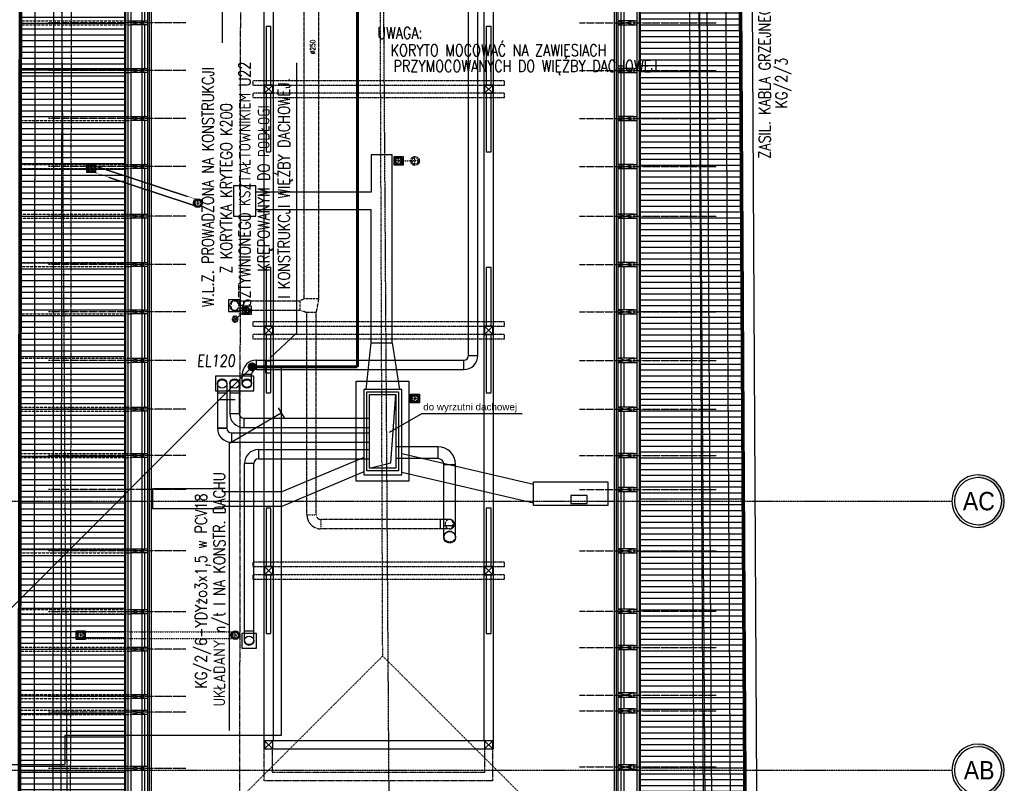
# Model space of a CAD drawing. Header units: inches. Extents: x -145354 to -97635, y 38777 to 78670.
# Tile 180 of 231: x -139577 to -137895, y 67048 to 68353. Entities that reach past the tile are written whole.
import ezdxf
from ezdxf.enums import TextEntityAlignment as Align

# ---------------------------------------------------------------- set-up
doc = ezdxf.new("R2010")
doc.units = ezdxf.units.IN
doc.header["$MEASUREMENT"] = 0
for name, pattern in [('00-inst$0$DASHDOT', [1, 0.5, -0.25, 0, -0.25]), ('CENTER', [2, 1.25, -0.25, 0.25, -0.25]), ('CONTINUA', [0]), ('DASHDOT', [1, 0.5, -0.25, 0, -0.25]), ('DASHED', [0.75, 0.5, -0.25]), ('DASHED2', [0.375, 0.25, -0.125]), ('HIDDEN', [0.375, 0.25, -0.125])]:
    doc.linetypes.add(name, pattern=pattern)
doc.layers.get('0').update_dxf_attribs({"color": 101})
for name, color, linetype in [('CIENKA', 8, 'CONTINUA'), ('E35', 6, 'Continuous'), ('E50', 3, 'Continuous'), ('E50_kor', 3, 'Continuous'), ('E90_kor', 6, 'Continuous'), ('Ins-kan', 54, 'Continuous'), ('Ins-went', 141, 'Continuous'), ('Ins-went-opis', 141, 'Continuous'), ('Os-osie glowne', 8, 'CENTER'), ('Os-osie-opis', 8, 'Continuous'), ('piony_K_nr', 240, 'Continuous'), ('Pos-drewno', 22, 'Continuous'), ('Ramki', 5, 'Continuous'), ('Sc-cegla pelna', 32, 'Continuous'), ('Sc-drewno', 22, 'Continuous'), ('Sc-gk', 120, 'Continuous'), ('Sc-gk-hatch', 8, 'Continuous'), ('Sc-izolacja term-obrys', 132, 'Continuous'), ('Sc-silikat', 61, 'Continuous'), ('W-idok', 9, 'Continuous'), ('W-idok kominy', 243, 'Continuous'), ('W-idok nad', 5, 'DASHED2'), ('W-idok pod', 5, 'DASHED'), ('W-otwor-strop', 126, 'Continuous'), ('wiezba_istn', 135, 'Continuous')]:
    doc.layers.add(name, color=color, linetype=linetype)
doc.styles.add('dwg_opis duży', font='ARIAL.TTF', dxfattribs={"width": 0.9})
doc.styles.add('ROMANS', font='romans', dxfattribs={"width": 0.85})
doc.styles.add('tab-bud$0$ROMANS', font='romans', dxfattribs={"width": 0.7})
doc.styles.add('TYTUL2', font='ARIAL.TTF')
doc.linetypes.add('BATTING', pattern='A,0.0001,-0.1,[134,ltypeshp.shx,S=0.1,R=0,X=-0.1,Y=0],-0.2,[134,ltypeshp.shx,S=0.1,R=180,X=0.1,Y=0],-0.1', length=0.4001)

# ---------------------------------------------------------------- blocks, each defined once
blk = doc.blocks.new('KROK')
at = {"layer": 'Pos-drewno'}
blk.add_lwpolyline([(-28, -3.5), (0, -3.5), (0, 3.5), (-28, 3.5)], close=True, dxfattribs=at)
at = {"layer": 'wiezba_istn', "linetype": 'Continuous', "ltscale": 10}
for p, q in [((-28, 3.5), (0, -3.5)), ((0, 3.5), (-28, -3.5))]:
    blk.add_line(p, q, dxfattribs=at)
blk = doc.blocks.new('*U2420')
at = {"color": 0, "linetype": 'ByBlock', "lineweight": -2}
blk.add_circle((0, 0), 100, dxfattribs=at)
at = {"color": 4, "linetype": 'DASHED'}
blk.add_ellipse((0, 0), major_axis=(0, 100), ratio=0.75, start_param=0, end_param=3.141593, dxfattribs=at)
blk = doc.blocks.new('_gslkflhklgj')
at = {"linetype": '00-inst$0$DASHDOT', "ltscale": 5}
for p, q in [((7.5, 0), (-7.5, 0)), ((0, -7.5), (0, 7.5))]:
    blk.add_line(p, q, dxfattribs=at)
for radius in [7.5, 5.5]:
    blk.add_circle((0, 0), radius)
blk = doc.blocks.new('_opis_osi')
blk.add_hatch(color=256).paths.add_polyline_path([(32, -32), (28.8, -32, -1), (-28.8, -32), (-32, -32, 1)])
for radius in [32, 28.8]:
    blk.add_circle((0, -32), radius)
at = {"style": 'dwg_opis duży', "width": 0.9}
blk.add_attdef('AXNAMEV', text='', height=22.4, rotation=90, dxfattribs=at).set_placement((0, -32), align=Align.MIDDLE_CENTER)

msp = doc.modelspace()

# ---------------------------------------------------------------- hatches: boundary and pattern name
at = {"layer": 'W-idok', "ltscale": 4}
h = msp.add_hatch(dxfattribs=at)
h.set_pattern_fill('LINE', color=256, scale=80, style=0)
h.set_pattern_definition([(0, (8661.753, 984.719), (0, 10), [])])
h.paths.add_polyline_path([(-138357.09, 70218.64), (-138516.22, 70057.31), (-138516.22, 66832.43), (-138337.42, 66653.63)])
h = msp.add_hatch(dxfattribs=at)
h.set_pattern_fill('LINE', color=256, scale=80, style=0)
h.set_pattern_definition([(0, (-1472.508, 527.59), (0, 10), [])])
h.paths.add_polyline_path([(-139397.22, 68737.96), (-139573.76, 68737.96), (-139575.95, 66653.7), (-139397.22, 66832.43)])

# ---------------------------------------------------------------- linework, layer by layer
at = {"color": 4, "linetype": 'DASHED'}
msp.add_ellipse((-138842.21, 67468.78), major_axis=(-10, 0), ratio=1, start_param=3.1415927, end_param=6.2831853, dxfattribs=at)
at = {"layer": 'CIENKA'}
msp.add_line((-139386.72, 66835.86), (-139386.72, 68737.96), dxfattribs=at)
at = {"layer": 'E35'}
for p, q in [((-139230.48, 68313.79), (-139230.48, 68829.84)), ((-139103.47, 67818), (-139103.47, 68279.79)), ((-139149.53, 67775.1), (-139103.47, 67818)), ((-139180, 67760), (-139611.51, 67328.49)), ((-139147.22, 67770), (-139157.22, 67770)), ((-139157.22, 67770), (-139157.22, 67750)), ((-139157.22, 67750), (-139147.22, 67750)), ((-139135.09, 67690.04), (-139125.21, 67672.65)), ((-139218.56, 67629.57), (-139130.15, 67681.35)), ((-139218.56, 67138.64), (-139218.56, 67629.57))]:
    msp.add_line(p, q, dxfattribs=at)
at = {"layer": 'E50'}
for p, q in [((-139130, 67760), (-139130, 67130)), ((-139130, 67130), (-139500, 67130)), ((-139500, 67130), (-139500, 67080.64)), ((-139612.86, 67080.57), (-139500, 67080.64))]:
    msp.add_line(p, q, dxfattribs=at)
at = {"layer": 'E50', "const_width": 5}
for points in [[(-139000, 69443.78), (-139000, 67760)], [(-139180, 67760), (-139000, 67760)]]:
    msp.add_lwpolyline(points, dxfattribs=at)
at = {"layer": 'E50_kor', "const_width": 7.5}
msp.add_lwpolyline([(-139183.75, 67760, 1), (-139176.25, 67760, 1)], format="xyb", close=True, dxfattribs=at)
at = {"layer": 'Ins-kan', "linetype": 'DASHED2', "ltscale": 0.3}
for p, q in [((-138929.52, 68111.89), (-138901.62, 68111.89)), ((-138894.12, 68111.89), (-138909.12, 68111.89)), ((-138901.62, 68104.39), (-138901.62, 68119.39)), ((-139456.82, 68094.63), (-139274.53, 68034.63)), ((-139453.38, 68105.08), (-139271.09, 68045.08)), ((-139189.02, 67856.7), (-139208.71, 67841.71)), ((-139203.46, 67841.71), (-139213.96, 67841.71)), ((-139208.71, 67836.46), (-139208.71, 67846.96)), ((-139472.81, 67306.97), (-139208.71, 67306.97)), ((-139472.81, 67295.97), (-139208.71, 67295.97))]:
    msp.add_line(p, q, dxfattribs=at)
at = {"layer": 'Ins-kan'}
for p, q in [((-139183.77, 67856.7), (-139194.27, 67856.7)), ((-139189.02, 67851.45), (-139189.02, 67861.95))]:
    msp.add_line(p, q, dxfattribs=at)
at = {"layer": 'Ins-kan', "linetype": 'DASHED2', "ltscale": 0.3}
for radius in [7.5, 5.5]:
    msp.add_circle((-138901.62, 68111.89), radius, dxfattribs=at)
at = {"layer": 'Ins-kan', "extrusion": (0, 9.7811e-55, -1)}
for major_axis in [(3.71, 3.71), (2.72, 2.72)]:
    msp.add_ellipse((-139189.02, 67856.7), major_axis=major_axis, ratio=1, start_param=3.9269908, end_param=10.2101761, dxfattribs=at)
at = {"layer": 'Ins-kan', "linetype": 'DASHED2', "ltscale": 0.3, "extrusion": (0, 9.7811e-55, -1)}
for major_axis in [(3.71, 3.71), (2.72, 2.72)]:
    msp.add_ellipse((-139208.71, 67841.71), major_axis=major_axis, ratio=1, start_param=3.9269908, end_param=10.2101761, dxfattribs=at)
at = {"layer": 'Ins-went', "linetype": 'DASHED', "ltscale": 0.6}
for p, q in [((-139090.71, 67876.65, 2), (-139090.71, 68969.95, 2)), ((-139065.71, 67876.65, 2), (-139065.71, 68969.95, 2)), ((-139210.48, 67872.65, -2), (-139097.71, 67872.65, -2)), ((-139210.48, 67856.65, -2), (-139097.71, 67856.65, -2)), ((-139086.21, 67507.11, 2), (-139086.21, 67852.65, 2)), ((-139070.21, 67507.11, 2), (-139070.21, 67852.65, 2)), ((-138842.21, 67499.11), (-139062.21, 67499.11)), ((-138842.21, 67483.11), (-139062.21, 67483.11))]:
    msp.add_line(p, q, dxfattribs=at)
at = {"layer": 'Ins-went'}
for p, q in [((-138794.04, 67779.44, 2), (-138794.04, 68487.69, 2)), ((-138810.04, 67779.44, 2), (-138810.04, 68470.69, 2)), ((-139194.48, 67872.65, -2), (-139194.48, 67856.65, -2)), ((-138810.04, 67779.44, 2), (-138794.04, 67779.44, 2)), ((-139172.65, 67755.44, 2), (-139172.65, 67771.44, 2)), ((-139172.65, 67771.44, 2), (-138818.04, 67771.44, 2)), ((-139172.65, 67755.44, 2), (-138818.04, 67755.44, 2)), ((-138818.04, 67755.44, 2), (-138818.04, 67771.44, 2)), ((-139196.65, 67747.44, 2), (-139180.65, 67747.44, 2)), ((-139196.65, 67731.44, 2), (-139196.65, 67747.44, 2)), ((-139180.65, 67731.44, 2), (-139180.65, 67747.44, 2)), ((-139239.05, 67731.44), (-139239.05, 67655.02)), ((-139223.05, 67731.44), (-139223.05, 67655.02)), ((-139217.85, 67731.44), (-139217.85, 67680.12)), ((-139201.85, 67731.44), (-139201.85, 67680.12)), ((-139239.05, 67715.44), (-139223.05, 67715.44)), ((-139217.85, 67715.44), (-139201.85, 67715.44)), ((-138942.65, 67596.21, 2), (-138934.45, 67712.87, 4)), ((-139217.85, 67680.12, 2), (-139201.85, 67680.12, 2)), ((-139193.85, 67672.12, 2), (-138979.45, 67672.12, 2)), ((-139193.85, 67672.12, 2), (-139193.85, 67656.12, 2)), ((-139223.05, 67655.02, 2), (-139239.05, 67655.02, 2)), ((-139239.05, 67655.02, 2), (-139223.05, 67655.02, 2)), ((-139193.85, 67656.12, 2), (-138979.45, 67656.12, 2)), ((-139215.05, 67647.02, 2), (-138979.45, 67647.02, 2)), ((-139215.05, 67647.02, 2), (-139215.05, 67631.02, 2)), ((-139215.05, 67631.02, 2), (-138979.45, 67631.02, 2)), ((-138862.21, 67623.28), (-138934.45, 67623.28)), ((-138862.21, 67603.28), (-138862.21, 67623.28)), ((-139169.01, 67618.63, 2), (-139169.01, 67602.63, 2)), ((-139169.01, 67618.63, 2), (-138979.45, 67618.63, 2)), ((-139193.01, 67308.03, 2), (-139193.01, 67594.63, 2)), ((-139177.01, 67594.63, 2), (-139193.01, 67594.63, 2)), ((-139177.01, 67308.03, 2), (-139177.01, 67594.63, 2)), ((-139169.01, 67602.63, 2), (-138979.45, 67602.63, 2)), ((-138979.45, 67586.87, 4), (-138942.65, 67596.21, 2)), ((-138862.21, 67603.28), (-138934.45, 67603.28)), ((-138852.21, 67593.28), (-138832.21, 67593.28)), ((-138852.21, 67488.78), (-138852.21, 67593.28)), ((-138832.21, 67488.78), (-138832.21, 67593.28)), ((-138858.21, 67483.11), (-138858.21, 67499.11)), ((-138852.21, 67488.78), (-138832.21, 67488.78)), ((-138852.21, 67468.78), (-138852.21, 67488.78)), ((-138832.21, 67468.78), (-138832.21, 67488.78)), ((-139177.01, 67308.03, 2), (-139193.01, 67308.03, 2)), ((-139193.01, 67292.03, 2), (-139193.01, 67308.03, 2)), ((-139177.01, 67292.03, 2), (-139177.01, 67308.03, 2))]:
    msp.add_line(p, q, dxfattribs=at)
at = {"layer": 'Ins-went', "linetype": 'DASHED', "ltscale": 0.4}
for p, q in [((-139090.71, 67876.65, -2), (-139097.71, 67872.65, -2)), ((-139090.71, 67876.65, -2), (-139065.71, 67876.65, -2)), ((-139070.21, 67852.65, -2), (-139065.71, 67876.65, -2)), ((-139097.71, 67856.65, -2), (-139097.71, 67872.65, -2)), ((-139086.21, 67852.65, -2), (-139097.71, 67856.65, -2)), ((-139070.21, 67852.65, -2), (-139086.21, 67852.65, -2))]:
    msp.add_line(p, q, dxfattribs=at)
at = {"layer": 'Ins-went', "linetype": 'DASHED2', "ltscale": 0.3}
for p, q in [((-139086.21, 67507.11, 2), (-139070.21, 67507.11, 2)), ((-139062.21, 67499.11, 2), (-139062.21, 67483.11, 2))]:
    msp.add_line(p, q, dxfattribs=at)
at = {"layer": 'Ins-went', "elevation": 4}
msp.add_lwpolyline([(-138979.45, 67712.87), (-138934.45, 67712.87), (-138934.45, 67586.87), (-138979.45, 67586.87)], close=True, dxfattribs=at)
at = {"layer": 'Ins-went'}
for centre in [(-139231.05, 67731.44), (-139209.85, 67731.44), (-139188.65, 67731.44, 2), (-139185.01, 67292.03, 2)]:
    msp.add_circle(centre, 8, dxfattribs=at)
for centre, radius, start, end in [((-138818.04, 67779.44, 2), 8, 270, 0), ((-138818.04, 67779.44, 2), 24, 270, 0), ((-139172.65, 67747.44, 2), 24, 90, 180), ((-139172.65, 67747.44, 2), 8, 90, 180), ((-139193.85, 67680.12, 2), 24, 180, 270), ((-139193.85, 67680.12, 2), 8, 180, 270), ((-139215.05, 67655.02, 2), 24, 180, 270), ((-139215.05, 67655.02, 2), 8, 180, 270), ((-138862.21, 67593.28), 30, 0, 90), ((-139169.01, 67594.63, 2), 24, 90, 180), ((-139169.01, 67594.63, 2), 8, 90, 180), ((-138862.21, 67593.28), 10, 0, 90)]:
    msp.add_arc(centre, radius, start, end, dxfattribs=at)
at = {"layer": 'Ins-went', "linetype": 'DASHED', "ltscale": 0.4}
for radius in [24, 8]:
    msp.add_arc((-139062.21, 67507.11, 2), radius, 180, 270, dxfattribs=at)
at = {"layer": 'Ins-went', "linetype": 'DASHED2', "ltscale": 0.3}
for centre, major_axis, ratio, start_param, end_param in [((-139210.48, 67864.65, -2), (0, 8), 1, 0, 3.1415927), ((-139210.48, 67864.65, -2), (0, 8), 0.75, 0, 3.1415927), ((-139210.48, 67864.65, -2), (0, 8), 1, 3.1415927, 6.2831853), ((-138842.21, 67491.11), (0, -8), 1, 3.1415927, 6.2831853), ((-138842.21, 67491.11), (0, -8), 0.75, 0, 3.1415927), ((-138842.21, 67491.11), (0, -8), 1, 0, 3.1415927)]:
    msp.add_ellipse(centre, major_axis=major_axis, ratio=ratio, start_param=start_param, end_param=end_param, dxfattribs=at)
at = {"layer": 'Ins-went'}
for centre, start_param, end_param in [((-139231.05, 67731.44), 3.1415927, 6.2831853), ((-139209.85, 67731.44), 3.1415927, 6.2831853), ((-139188.65, 67731.44, 2), 3.1415927, 6.2831853), ((-139188.65, 67731.44, 2), 0, 3.1415927), ((-139185.01, 67292.03, 2), 0, 3.1415927)]:
    msp.add_ellipse(centre, major_axis=(-8, 0), ratio=0.75, start_param=start_param, end_param=end_param, dxfattribs=at)
at = {"layer": 'Ins-went-opis'}
for q in [(-138945.62, 67647.69), (-138718.54, 67680.07)]:
    msp.add_line((-138889.55, 67680.07), q, dxfattribs=at)
at = {"layer": 'Os-osie glowne'}
for p, q in [((-139491.87, 66437.11), (-139519.07, 70509.53)), ((-138941.85, 66437.11), (-138969.06, 70509.53)), ((-138401.84, 66437.11), (-138429.05, 70509.53))]:
    msp.add_line(p, q, dxfattribs=at)
for points in [[(-143172.63, 67530.53), (-137984.11, 67530.53)], [(-143172.63, 67070.53), (-137984.11, 67070.53)]]:
    msp.add_lwpolyline(points, dxfattribs=at)
at = {"layer": 'Pos-drewno'}
for points in [[(-139358.53, 68344.57), (-139386.53, 68344.57), (-139386.53, 68351.57), (-139358.53, 68351.57)], [(-138554.91, 68344.57), (-138526.91, 68344.57), (-138526.91, 68351.57), (-138554.91, 68351.57)], [(-139358.53, 68263.07), (-139386.53, 68263.07), (-139386.53, 68270.07), (-139358.53, 68270.07)], [(-138554.91, 68263.07), (-138526.91, 68263.07), (-138526.91, 68270.07), (-138554.91, 68270.07)], [(-139358.53, 68181.07), (-139386.53, 68181.07), (-139386.53, 68188.07), (-139358.53, 68188.07)], [(-138554.91, 68181.07), (-138526.91, 68181.07), (-138526.91, 68188.07), (-138554.91, 68188.07)], [(-139358.53, 68099.07), (-139386.53, 68099.07), (-139386.53, 68106.07), (-139358.53, 68106.07)], [(-138554.91, 68099.07), (-138526.91, 68099.07), (-138526.91, 68106.07), (-138554.91, 68106.07)], [(-139358.53, 68014.07), (-139386.53, 68014.07), (-139386.53, 68021.07), (-139358.53, 68021.07)], [(-138554.91, 68014.07), (-138526.91, 68014.07), (-138526.91, 68021.07), (-138554.91, 68021.07)], [(-139358.53, 67931.57), (-139386.53, 67931.57), (-139386.53, 67938.57), (-139358.53, 67938.57)], [(-138554.91, 67931.57), (-138526.91, 67931.57), (-138526.91, 67938.57), (-138554.91, 67938.57)], [(-139358.53, 67850.57), (-139386.53, 67850.57), (-139386.53, 67857.57), (-139358.53, 67857.57)], [(-138554.91, 67850.57), (-138526.91, 67850.57), (-138526.91, 67857.57), (-138554.91, 67857.57)], [(-139358.53, 67767.57), (-139386.53, 67767.57), (-139386.53, 67774.57), (-139358.53, 67774.57)], [(-138554.91, 67767.57), (-138526.91, 67767.57), (-138526.91, 67774.57), (-138554.91, 67774.57)]]:
    msp.add_lwpolyline(points, close=True, dxfattribs=at)
at = {"layer": 'Ramki', "color": 6}
msp.add_line((-139234.93, 67704.07, 2), (-139209.11, 67704.07, 2), dxfattribs=at)
at = {"layer": 'Sc-cegla pelna'}
msp.add_lwpolyline([(-138989.22, 67575.31), (-138924.22, 67575.31), (-138924.22, 67721.31), (-138989.22, 67721.31)], close=True, dxfattribs=at)
at = {"layer": 'Sc-drewno'}
for p, q in [((-138392.69, 66701.68), (-138411.82, 70170.53)), ((-138406.76, 66715.7), (-138425.74, 70156.53)), ((-139504.42, 69061.98), (-139506.88, 66716.86)), ((-139518.43, 69047.96), (-139520.9, 66702.87))]:
    msp.add_line(p, q, dxfattribs=at)
for points in [[(-139144.64, 68241.53), (-139158.64, 68241.53), (-139158.64, 68227.53), (-139144.64, 68227.53), (-139144.64, 68241.53)], [(-138768.64, 68241.53), (-138782.64, 68241.53), (-138782.64, 68227.53), (-138768.64, 68227.53), (-138768.64, 68241.53)], [(-139144.64, 67829.53), (-139158.64, 67829.53), (-139158.64, 67815.53), (-139144.64, 67815.53), (-139144.64, 67829.53)], [(-138768.64, 67829.53), (-138782.64, 67829.53), (-138782.64, 67815.53), (-138768.64, 67815.53), (-138768.64, 67829.53)], [(-139144.64, 67418.53), (-139158.64, 67418.53), (-139158.64, 67404.53), (-139144.64, 67404.53), (-139144.64, 67418.53)], [(-138768.64, 67418.53), (-138782.64, 67418.53), (-138782.64, 67404.53), (-138768.64, 67404.53), (-138768.64, 67418.53)], [(-139144.64, 67121.03), (-139158.64, 67121.03), (-139158.64, 67107.03), (-139144.64, 67107.03), (-139144.64, 67121.03)], [(-138768.64, 67121.03), (-138782.64, 67121.03), (-138782.64, 67107.03), (-138768.64, 67107.03), (-138768.64, 67121.03)]]:
    msp.add_lwpolyline(points, dxfattribs=at)
at = {"layer": 'Sc-gk'}
for p, q in [((-138560.91, 70019.66), (-138560.91, 66870.06)), ((-138557.91, 70022.66), (-138557.91, 66867.06)), ((-139355.53, 68737.96), (-139355.53, 66867.06)), ((-139352.53, 68737.96), (-139352.53, 66870.06))]:
    msp.add_line(p, q, dxfattribs=at)
at = {"layer": 'Sc-gk-hatch', "linetype": 'BATTING', "ltscale": 0.25}
for p, q in [((-138549.91, 69492.1), (-138549.91, 67938.57)), ((-139363.53, 68424.57), (-139363.53, 68351.57)), ((-139363.53, 68344.57), (-139363.53, 68270.07)), ((-139363.53, 68263.07), (-139363.53, 68188.07)), ((-139363.53, 68181.07), (-139363.53, 68106.07)), ((-139363.53, 68099.07), (-139363.53, 68021.07)), ((-139363.53, 68014.07), (-139363.53, 67938.57)), ((-139363.53, 67931.57), (-139363.53, 67857.57)), ((-138549.91, 67931.57), (-138549.91, 67857.57)), ((-139363.53, 67850.57), (-139363.53, 67774.57)), ((-138549.91, 67850.57), (-138549.91, 67774.57)), ((-139363.53, 67767.57), (-139363.53, 67691.07)), ((-138549.91, 67767.57), (-138549.91, 67691.07)), ((-139363.53, 67684.07), (-139363.53, 67612.07)), ((-138549.91, 67684.07), (-138549.91, 67612.07)), ((-139363.53, 67605.07), (-139363.53, 67449.07)), ((-138549.91, 67605.07), (-138549.91, 67554.07)), ((-138549.91, 67547.07), (-138549.91, 67449.07)), ((-139363.53, 67442.07), (-139363.53, 67345.09)), ((-138549.91, 67442.07), (-138549.91, 67346.07)), ((-139363.53, 67338.09), (-139363.53, 67281.1)), ((-138549.91, 67339.07), (-138549.91, 67283.82)), ((-139363.53, 67274.1), (-139363.53, 67200.1)), ((-138549.91, 67276.82), (-138549.91, 67202.7)), ((-139363.53, 67193.1), (-139363.53, 67173.1)), ((-138549.91, 67195.7), (-138549.91, 67175.7)), ((-138549.91, 67168.7), (-138549.91, 67079.7)), ((-139363.53, 67166.1), (-139363.53, 67077.31)), ((-139363.53, 67070.31), (-139363.53, 66986.31)), ((-138549.91, 67072.7), (-138549.91, 66988.7))]:
    msp.add_line(p, q, dxfattribs=at)
at = {"layer": 'Sc-izolacja term-obrys'}
for p, q in [((-138554.91, 70025.66), (-138554.91, 66864.06)), ((-138544.91, 69492.1), (-138544.91, 67938.57)), ((-139358.53, 68737.96), (-139358.53, 66864.06)), ((-139368.53, 68424.57), (-139368.53, 68351.57)), ((-139368.53, 68344.57), (-139368.53, 68270.07)), ((-139368.53, 68263.07), (-139368.53, 68188.07)), ((-139368.53, 68181.07), (-139368.53, 68106.07)), ((-139368.53, 68099.07), (-139368.53, 68021.07)), ((-139368.53, 68014.07), (-139368.53, 67938.57)), ((-139368.53, 67931.57), (-139368.53, 67857.57)), ((-138544.91, 67931.57), (-138544.91, 67857.57)), ((-139368.53, 67850.57), (-139368.53, 67774.57)), ((-138544.91, 67850.57), (-138544.91, 67774.57)), ((-139368.53, 67767.57), (-139368.53, 67691.07)), ((-138544.91, 67767.57), (-138544.91, 67691.07)), ((-139368.53, 67684.07), (-139368.53, 67612.07)), ((-138544.91, 67684.07), (-138544.91, 67612.07)), ((-139368.53, 67605.07), (-139368.53, 67449.07)), ((-138544.91, 67605.07), (-138544.91, 67554.07)), ((-138544.91, 67547.07), (-138544.91, 67449.07)), ((-139368.53, 67442.07), (-139368.53, 67345.09)), ((-138544.91, 67442.07), (-138544.91, 67346.07)), ((-139368.53, 67338.09), (-139368.53, 67281.1)), ((-138544.91, 67339.07), (-138544.91, 67283.82)), ((-139368.53, 67274.1), (-139368.53, 67200.1)), ((-138544.91, 67276.82), (-138544.91, 67202.7)), ((-139368.53, 67193.1), (-139368.53, 67173.1)), ((-138544.91, 67195.7), (-138544.91, 67175.7)), ((-138544.91, 67168.7), (-138544.91, 67079.7)), ((-139368.53, 67166.1), (-139368.53, 67077.31)), ((-139368.53, 67070.31), (-139368.53, 66986.31)), ((-138544.91, 67072.7), (-138544.91, 66988.7))]:
    msp.add_line(p, q, dxfattribs=at)
at = {"layer": 'Sc-silikat', "elevation": 4}
for points in [[(-139001.95, 67735.37), (-138911.95, 67735.37), (-138911.95, 67564.37), (-139001.95, 67564.37)], [(-138983.95, 67717.37), (-138929.95, 67717.37), (-138929.95, 67582.37), (-138983.95, 67582.37)]]:
    msp.add_lwpolyline(points, close=True, dxfattribs=at)
at = {"layer": 'W-idok', "linetype": 'DASHED'}
for p, q in [((-138422.85, 66731.71), (-138441.66, 70140.53)), ((-139198.92, 69372.32), (-139201.39, 67022.02)), ((-139488.4, 69077.99), (-139490.87, 66732.84))]:
    msp.add_line(p, q, dxfattribs=at)
at = {"layer": 'W-idok'}
for p, q in [((-138517.72, 66826.86), (-138517.72, 70062.85)), ((-138521.72, 66830.86), (-138521.72, 70058.85)), ((-138516.22, 66832.43), (-138516.22, 70057.31)), ((-138516.22, 66832.43), (-138516.22, 70057.31)), ((-139397.22, 66832.43), (-139397.22, 68737.96)), ((-139395.72, 66826.86), (-139395.72, 68737.96)), ((-139391.72, 66830.86), (-139391.72, 68737.96))]:
    msp.add_line(p, q, dxfattribs=at)
at = {"layer": 'W-idok', "linetype": 'DASHDOT'}
for p, q in [((-139293.12, 68348.07), (-139527.71, 68348.07)), ((-138620.32, 68348.07), (-138385.73, 68348.07)), ((-139293.12, 68266.57), (-139527.71, 68266.57)), ((-138620.32, 68266.57), (-138385.73, 68266.57)), ((-139293.12, 68184.57), (-139527.71, 68184.57)), ((-138620.32, 68184.57), (-138385.73, 68184.57)), ((-139293.12, 68102.57), (-139527.71, 68102.57)), ((-138620.32, 68102.57), (-138385.73, 68102.57)), ((-139293.12, 68017.57), (-139527.71, 68017.57)), ((-138620.32, 68017.57), (-138385.73, 68017.57)), ((-139293.12, 67935.07), (-139527.71, 67935.07)), ((-138620.32, 67935.07), (-138385.73, 67935.07)), ((-139293.12, 67854.07), (-139527.71, 67854.07)), ((-138620.32, 67854.07), (-138385.73, 67854.07)), ((-139293.12, 67771.07), (-139527.71, 67771.07)), ((-138620.32, 67771.07), (-138385.73, 67771.07)), ((-139293.12, 67687.57), (-139527.71, 67687.57)), ((-138620.32, 67687.57), (-138385.73, 67687.57)), ((-139293.12, 67608.57), (-139527.71, 67608.57)), ((-138620.32, 67608.57), (-138385.73, 67608.57)), ((-139293.12, 67550.57), (-139527.71, 67550.57)), ((-138620.32, 67550.57), (-138385.73, 67550.57)), ((-139293.12, 67445.57), (-139527.71, 67445.57)), ((-138620.32, 67445.57), (-138385.73, 67445.57)), ((-139293.12, 67341.59), (-139527.71, 67341.59)), ((-138620.32, 67342.57), (-138385.73, 67342.57)), ((-139293.12, 67277.6), (-139527.71, 67277.6)), ((-138620.32, 67280.32), (-138385.73, 67280.32)), ((-139293.12, 67196.6), (-139527.71, 67196.6)), ((-138620.32, 67199.2), (-138385.73, 67199.2)), ((-139293.12, 67169.6), (-139527.71, 67169.6)), ((-138620.32, 67172.2), (-138385.73, 67172.2)), ((-139293.12, 67073.81), (-139527.71, 67073.81)), ((-138620.32, 67076.2), (-138385.73, 67076.2))]:
    msp.add_line(p, q, dxfattribs=at)
at = {"layer": 'W-idok'}
for points in [[(-141517.91, 67299.93), (-141519.53, 68969.03), (-139595.51, 68970.89), (-139597.98, 66625.95), (-138315.26, 66624.6), (-138335.24, 70247.53), (-142827.4, 70247.53), (-142803.21, 66627.79), (-141517.26, 66629.02), (-141517.86, 67246.63)], [(-141535.91, 67299.91), (-141537.55, 68987.01), (-139577.5, 68988.91), (-139579.96, 66643.93), (-138333.36, 66642.62), (-138353.15, 70229.53), (-142809.28, 70229.53), (-142785.33, 66645.8), (-141535.28, 66647.01), (-141535.86, 67246.61)], [(-141537.91, 67299.91), (-141539.55, 68989.01), (-139575.49, 68990.91), (-139577.96, 66645.93), (-138335.37, 66644.62), (-138355.13, 70227.53), (-142807.26, 70227.53), (-142783.35, 66647.81), (-141537.28, 66649.01), (-141537.86, 67246.61)], [(-141539.91, 67299.9), (-141541.55, 68991), (-139573.49, 68992.91), (-139575.96, 66647.93), (-138337.38, 66646.62), (-138357.12, 70225.53), (-142805.25, 70225.53), (-142781.36, 66649.81), (-141539.29, 66651), (-141539.86, 67246.61)], [(-138337.42, 66653.63), (-138357.09, 70218.64)]]:
    msp.add_lwpolyline(points, dxfattribs=at)
at = {"layer": 'W-idok', "linetype": 'DASHED2'}
msp.add_lwpolyline([(-141562.91, 67299.88), (-141564.57, 69013.98), (-139550.47, 69015.93), (-139552.93, 66670.91), (-138360.51, 66669.65), (-138380, 70202.53), (-142782.09, 70202.53), (-142758.51, 66672.83), (-141562.31, 66673.98), (-141562.86, 67246.59)], dxfattribs=at)
at = {"layer": 'W-idok kominy'}
for p, q in [((-138940.72, 68122.31), (-138976.72, 68122.31)), ((-138976.72, 68122.31), (-138976.72, 68058.31)), ((-138940.72, 67801.31), (-138940.72, 68122.31)), ((-138976.72, 68058.31), (-139173.72, 68058.31)), ((-138976.72, 68028.31), (-139173.72, 68028.31)), ((-138976.72, 67801.31), (-138976.72, 68028.31)), ((-138985.22, 67721.31), (-138976.72, 67801.31)), ((-138976.72, 67801.31), (-138940.72, 67801.31)), ((-138940.72, 67801.31), (-138928.22, 67721.31)), ((-138989.22, 67605.31), (-139129.22, 67546.31)), ((-138699.22, 67559.1), (-138924.22, 67611.1)), ((-138989.22, 67580.31), (-139129.22, 67521.31)), ((-138699.22, 67527.31), (-138924.22, 67579.31)), ((-139230.22, 67551.31), (-139350.22, 67551.31)), ((-139350.22, 67551.31), (-139350.22, 67517.31)), ((-139230.22, 67546.31), (-139230.22, 67551.31)), ((-139129.22, 67546.31), (-139230.22, 67546.31)), ((-139129.22, 67521.31), (-139230.22, 67521.31)), ((-139230.22, 67521.31), (-139230.22, 67517.31)), ((-139230.22, 67517.31), (-139350.22, 67517.31)), ((-139230.22, 67517.31), (-139350.22, 67517.31))]:
    msp.add_line(p, q, dxfattribs=at)
for points in [[(-139211.72, 68069.31), (-139211.72, 68017.31), (-139173.72, 68017.31), (-139173.72, 68069.31)], [(-138572.22, 67523.31), (-138699.22, 67523.31), (-138699.22, 67563.31), (-138572.22, 67563.31)], [(-138607.22, 67526.31), (-138607.22, 67540.31), (-138635.22, 67540.31), (-138635.22, 67526.31)]]:
    msp.add_lwpolyline(points, close=True, dxfattribs=at)
at = {"layer": 'W-idok nad', "color": 5, "linetype": 'DASHDOT', "ltscale": 2}
for p, q in [((-138956.72, 67265.86), (-138965.23, 69609.23)), ((-139576.65, 66645.93), (-138956.72, 67265.86)), ((-138333.48, 66642.62), (-138956.72, 67265.86))]:
    msp.add_line(p, q, dxfattribs=at)
at = {"layer": 'W-idok pod'}
for p, q in [((-139159.39, 67052.53), (-139159.39, 67106.53)), ((-139145.39, 67106.53), (-139145.39, 67066.53)), ((-138782.64, 67107.03), (-138782.64, 67066.53)), ((-138768.64, 67052.53), (-138768.64, 67107.03)), ((-138782.64, 67066.53), (-139145.39, 67066.53)), ((-138768.64, 67052.53), (-139159.39, 67052.53))]:
    msp.add_line(p, q, dxfattribs=at)
at = {"layer": 'W-otwor-strop', "linetype": 'Continuous'}
for points in [[(-138922.02, 68104.39), (-138937.02, 68104.39), (-138937.02, 68119.39), (-138922.02, 68119.39)], [(-139447.38, 68091.88), (-139462.38, 68091.88), (-139462.38, 68106.88), (-139447.38, 68106.88)], [(-139181.52, 67849.2), (-139196.52, 67849.2), (-139196.52, 67864.2), (-139181.52, 67864.2)], [(-139177.16, 67718.94), (-139177.16, 67743.94), (-139242.16, 67743.94), (-139242.16, 67718.94)], [(-138894.12, 67698.44), (-138909.12, 67698.44), (-138909.12, 67713.44), (-138894.12, 67713.44)], [(-139465.31, 67293.97), (-139480.31, 67293.97), (-139480.31, 67308.97), (-139465.31, 67308.97)]]:
    msp.add_lwpolyline(points, close=True, dxfattribs=at)
for points, elevation in [([(-139220.48, 67854.65), (-139200.48, 67854.65), (-139200.48, 67874.65), (-139220.48, 67874.65)], -2), ([(-139197.51, 67279.53), (-139172.51, 67279.53), (-139172.51, 67304.53), (-139197.51, 67304.53)], 2)]:
    msp.add_lwpolyline(points, close=True, dxfattribs=dict(at, elevation=elevation))
at = {"layer": 'wiezba_istn', "linetype": 'DASHED', "ltscale": 0.7}
for p, q in [((-139574.17, 68351.57), (-139386.53, 68351.57)), ((-139574.17, 68344.57), (-139386.53, 68344.57)), ((-139574.34, 68188.07), (-139386.53, 68188.07)), ((-139574.34, 68181.07), (-139386.53, 68181.07)), ((-139574.43, 68099.07), (-139386.53, 68099.07)), ((-139574.42, 68106.07), (-139386.53, 68106.07)), ((-139574.52, 68014.07), (-139386.53, 68014.07)), ((-139574.51, 68021.07), (-139386.53, 68021.07)), ((-139574.61, 67931.57), (-139386.53, 67931.57)), ((-139574.6, 67938.57), (-139386.53, 67938.57)), ((-139574.68, 67857.57), (-139386.53, 67857.57)), ((-139574.69, 67850.57), (-139386.53, 67850.57)), ((-139574.77, 67774.57), (-139386.53, 67774.57)), ((-139574.78, 67767.57), (-139386.53, 67767.57)), ((-139574.86, 67691.07), (-139386.53, 67691.07)), ((-139574.87, 67684.07), (-139386.53, 67684.07)), ((-139574.95, 67605.07), (-139386.53, 67605.07)), ((-139574.94, 67612.07), (-139386.53, 67612.07)), ((-139575.12, 67442.07), (-139386.53, 67442.07)), ((-139575.11, 67449.07), (-139386.53, 67449.07)), ((-139575.23, 67338.09), (-139386.53, 67338.09)), ((-139575.22, 67345.09), (-139386.53, 67345.09)), ((-139575.3, 67274.1), (-139386.53, 67274.1)), ((-139575.29, 67281.1), (-139386.53, 67281.1)), ((-139575.38, 67200.1), (-139386.53, 67200.1)), ((-139575.38, 67193.1), (-139386.53, 67193.1)), ((-139575.4, 67173.1), (-139386.53, 67173.1)), ((-139575.41, 67166.1), (-139386.53, 67166.1)), ((-139575.51, 67070.31), (-139386.53, 67070.31)), ((-139575.5, 67077.31), (-139386.53, 67077.31))]:
    msp.add_line(p, q, dxfattribs=at)
at = {"layer": 'wiezba_istn', "linetype": 'Continuous', "ltscale": 10}
for p, q in [((-139358.53, 68351.57), (-139386.53, 68344.57)), ((-139386.53, 68351.57), (-139358.53, 68344.57)), ((-138554.91, 68351.57), (-138526.91, 68344.57)), ((-138526.91, 68351.57), (-138554.91, 68344.57)), ((-138526.91, 68351.57), (-138521.72, 68351.57)), ((-138526.91, 68344.57), (-138521.72, 68344.57)), ((-139574.26, 68263.07), (-139386.53, 68263.07)), ((-139574.25, 68270.07), (-139386.53, 68270.07)), ((-139358.53, 68270.07), (-139386.53, 68263.07)), ((-139386.53, 68270.07), (-139358.53, 68263.07)), ((-138554.91, 68270.07), (-138526.91, 68263.07)), ((-138526.91, 68270.07), (-138554.91, 68263.07)), ((-138526.91, 68270.07), (-138521.72, 68270.07)), ((-138526.91, 68263.07), (-138521.72, 68263.07)), ((-139358.53, 68188.07), (-139386.53, 68181.07)), ((-139386.53, 68188.07), (-139358.53, 68181.07)), ((-138554.91, 68188.07), (-138526.91, 68181.07)), ((-138526.91, 68188.07), (-138554.91, 68181.07)), ((-138526.91, 68188.07), (-138521.72, 68188.07)), ((-138526.91, 68181.07), (-138521.72, 68181.07)), ((-139358.53, 68106.07), (-139386.53, 68099.07)), ((-139386.53, 68106.07), (-139358.53, 68099.07)), ((-138554.91, 68106.07), (-138526.91, 68099.07)), ((-138526.91, 68106.07), (-138554.91, 68099.07)), ((-138526.91, 68106.07), (-138521.72, 68106.07)), ((-138526.91, 68099.07), (-138521.72, 68099.07)), ((-139358.53, 68021.07), (-139386.53, 68014.07)), ((-139386.53, 68021.07), (-139358.53, 68014.07)), ((-138554.91, 68021.07), (-138526.91, 68014.07)), ((-138526.91, 68021.07), (-138554.91, 68014.07)), ((-138526.91, 68021.07), (-138521.72, 68021.07)), ((-138526.91, 68014.07), (-138521.72, 68014.07)), ((-139358.53, 67938.57), (-139386.53, 67931.57)), ((-139386.53, 67938.57), (-139358.53, 67931.57)), ((-138554.91, 67938.57), (-138526.91, 67931.57)), ((-138526.91, 67938.57), (-138554.91, 67931.57)), ((-138526.91, 67938.57), (-138521.72, 67938.57)), ((-138526.91, 67931.57), (-138521.72, 67931.57)), ((-139358.53, 67857.57), (-139386.53, 67850.57)), ((-139386.53, 67857.57), (-139358.53, 67850.57)), ((-138554.91, 67857.57), (-138526.91, 67850.57)), ((-138526.91, 67857.57), (-138554.91, 67850.57)), ((-138526.91, 67857.57), (-138521.72, 67857.57)), ((-138526.91, 67850.57), (-138521.72, 67850.57)), ((-139358.53, 67774.57), (-139386.53, 67767.57)), ((-139386.53, 67774.57), (-139358.53, 67767.57)), ((-138554.91, 67774.57), (-138526.91, 67767.57)), ((-138526.91, 67774.57), (-138554.91, 67767.57)), ((-138526.91, 67774.57), (-138521.72, 67774.57)), ((-138526.91, 67767.57), (-138521.72, 67767.57)), ((-138526.91, 67691.07), (-138521.72, 67691.07)), ((-138526.91, 67684.07), (-138521.72, 67684.07)), ((-138526.91, 67612.07), (-138521.72, 67612.07)), ((-138526.91, 67605.07), (-138521.72, 67605.07)), ((-138526.91, 67554.07), (-138521.72, 67554.07)), ((-138526.91, 67547.07), (-138521.72, 67547.07)), ((-138526.91, 67449.07), (-138521.72, 67449.07)), ((-138526.91, 67442.07), (-138521.72, 67442.07)), ((-138526.91, 67346.07), (-138521.72, 67346.07)), ((-138526.91, 67339.07), (-138521.72, 67339.07)), ((-138526.91, 67283.82), (-138521.72, 67283.82)), ((-138526.91, 67276.82), (-138521.72, 67276.82)), ((-138526.91, 67202.7), (-138521.72, 67202.7)), ((-138526.91, 67195.7), (-138521.72, 67195.7)), ((-138526.91, 67175.7), (-138521.72, 67175.7)), ((-138526.91, 67168.7), (-138521.72, 67168.7)), ((-138526.91, 67079.7), (-138521.72, 67079.7)), ((-138526.91, 67072.7), (-138521.72, 67072.7))]:
    msp.add_line(p, q, dxfattribs=at)
at = {"layer": 'wiezba_istn', "linetype": 'HIDDEN'}
for points in [[(-141980.16, 69418.21), (-139143.89, 69420.63), (-139143.89, 67121.53), (-138783.39, 67121.53), (-138783.39, 68595.15)], [(-138767.89, 68595.15), (-138767.89, 67106.53), (-139159.39, 67106.53), (-139159.39, 69405.11), (-141964.66, 69402.72)]]:
    msp.add_lwpolyline(points, dxfattribs=at)
for points in [[(-139155.64, 68241.53), (-139147.64, 68241.53), (-139147.64, 68341.53), (-139155.64, 68341.53)], [(-138779.64, 68241.53), (-138771.64, 68241.53), (-138771.64, 68341.53), (-138779.64, 68341.53)], [(-139155.64, 68127.53), (-139147.64, 68127.53), (-139147.64, 68227.53), (-139155.64, 68227.53)], [(-138779.64, 68127.53), (-138771.64, 68127.53), (-138771.64, 68227.53), (-138779.64, 68227.53)], [(-139155.64, 67829.53), (-139147.64, 67829.53), (-139147.64, 67929.53), (-139155.64, 67929.53)], [(-138779.64, 67829.53), (-138771.64, 67829.53), (-138771.64, 67929.53), (-138779.64, 67929.53)], [(-139155.64, 67715.53), (-139147.64, 67715.53), (-139147.64, 67815.53), (-139155.64, 67815.53)], [(-138779.64, 67715.53), (-138771.64, 67715.53), (-138771.64, 67815.53), (-138779.64, 67815.53)], [(-139155.64, 67418.53), (-139147.64, 67418.53), (-139147.64, 67518.53), (-139155.64, 67518.53)], [(-138779.64, 67418.53), (-138771.64, 67418.53), (-138771.64, 67518.53), (-138779.64, 67518.53)], [(-139155.64, 67304.53), (-139147.64, 67304.53), (-139147.64, 67404.53), (-139155.64, 67404.53)], [(-138779.64, 67304.53), (-138771.64, 67304.53), (-138771.64, 67404.53), (-138779.64, 67404.53)]]:
    msp.add_lwpolyline(points, close=True, dxfattribs=at)
at = {"layer": 'wiezba_istn', "linetype": 'DASHED2', "ltscale": 0.6}
for points in [[(-138748.64, 68241.53), (-138748.64, 68249.03), (-139178.64, 68249.03), (-139178.64, 68241.53)], [(-138748.64, 68220.03), (-138748.64, 68227.53), (-139178.64, 68227.53), (-139178.64, 68220.03)], [(-138748.64, 67829.53), (-138748.64, 67837.03), (-139178.64, 67837.03), (-139178.64, 67829.53)], [(-138748.64, 67808.03), (-138748.64, 67815.53), (-139178.64, 67815.53), (-139178.64, 67808.03)], [(-138748.64, 67418.53), (-138748.64, 67426.03), (-139178.64, 67426.03), (-139178.64, 67418.53)], [(-138748.64, 67397.03), (-138748.64, 67404.53), (-139178.64, 67404.53), (-139178.64, 67397.03)]]:
    msp.add_lwpolyline(points, close=True, dxfattribs=at)
at = {"layer": 'wiezba_istn', "linetype": 'Continuous', "ltscale": 10}
for points in [[(-139144.64, 68241.53), (-139158.64, 68227.53)], [(-139158.64, 68241.53), (-139144.64, 68227.53)], [(-138768.64, 68241.53), (-138782.64, 68227.53)], [(-138782.64, 68241.53), (-138768.64, 68227.53)], [(-139144.64, 67829.53), (-139158.64, 67815.53)], [(-139158.64, 67829.53), (-139144.64, 67815.53)], [(-138768.64, 67829.53), (-138782.64, 67815.53)], [(-138782.64, 67829.53), (-138768.64, 67815.53)], [(-139144.64, 67418.53), (-139158.64, 67404.53)], [(-139158.64, 67418.53), (-139144.64, 67404.53)], [(-138768.64, 67418.53), (-138782.64, 67404.53)], [(-138782.64, 67418.53), (-138768.64, 67404.53)], [(-139144.64, 67121.03), (-139158.64, 67107.03)], [(-139158.64, 67121.03), (-139144.64, 67107.03)], [(-138768.64, 67121.03), (-138782.64, 67107.03)], [(-138782.64, 67121.03), (-138768.64, 67107.03)]]:
    msp.add_lwpolyline(points, dxfattribs=at)

# ---------------------------------------------------------------- block references
at = {"xscale": -1}
for p in [(-139386.53, 67687.57), (-139386.53, 67608.57), (-139386.53, 67445.57), (-139386.53, 67341.59), (-139386.53, 67277.6), (-139386.53, 67196.6), (-139386.53, 67169.6), (-139386.53, 67073.81)]:
    msp.add_blockref('KROK', p, dxfattribs=at)
for p in [(-138526.91, 67687.57), (-138526.91, 67608.57), (-138526.91, 67550.57), (-138526.91, 67445.57), (-138526.91, 67342.57), (-138526.91, 67280.32), (-138526.91, 67199.2), (-138526.91, 67172.2), (-138526.91, 67076.2)]:
    msp.add_blockref('KROK', p)
at = {"layer": 'Ins-kan'}
for p in [(-138929.52, 68111.89), (-139455.1, 68099.86), (-139455.1, 68099.86), (-139272.81, 68039.86), (-139272.81, 68039.86), (-139472.81, 67301.47), (-139208.71, 67301.47)]:
    msp.add_blockref('_gslkflhklgj', p, dxfattribs=at)
at = {"layer": 'Ins-kan', "color": 1}
msp.add_blockref('_gslkflhklgj', (-138901.62, 67705.94), dxfattribs=at)
at = {"layer": 'Ins-went', "xscale": 0.1000000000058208, "yscale": 0.1000000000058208, "zscale": 0.1000000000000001, "rotation": 90}
msp.add_blockref('*U2420', (-138842.21, 67468.78), dxfattribs=at)
at = {"layer": 'Os-osie-opis'}
ref = msp.add_blockref('_opis_osi', (-137984.11, 67530.53), dxfattribs=dict(at, xscale=-1.399999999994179, yscale=1.399999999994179, zscale=1.4, rotation=90))
ref.add_attrib('AXNAMEV', 'AC', dxfattribs={"layer": '0', "height": 31.36, "style": 'dwg_opis duży', "width": 0.9}).set_placement((-137937.99, 67530.53), align=Align.MIDDLE_CENTER)
ref = msp.add_blockref('_opis_osi', (-137984.11, 67070.53), dxfattribs=dict(at, xscale=-1.399999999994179, yscale=1.399999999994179, zscale=1.4, rotation=90))
ref.add_attrib('AXNAMEV', 'AB', dxfattribs={"layer": '0', "height": 31.36, "style": 'dwg_opis duży', "width": 0.9}).set_placement((-137937.45, 67070.53), align=Align.MIDDLE_CENTER)

# ---------------------------------------------------------------- texts
at = {"layer": 'E35', "style": 'ROMANS', "width": 0.8}
for s, p in [('ZASIL. KABLA GRZEJNEGO', (-138304.03, 68253.47)), ('USZTYWNIONEGO KSZTAŁTOWNIKIEM U22', (-139192.5, 68064.9)), ('KG/2/3', (-138273.94, 68245.02)), ('W.L.Z. PROWADZONA NA KONSTRUKCJI', (-139255.49, 68067.63)), ('I KONSTRUKCJI WIĘŹBY DACHOWEJ.', (-139126.5, 68064.9)), ('KRĘPOWANYM DO PODŁOGI', (-139157.69, 68064.9)), ('Z KORYTKA KRYTEGO K200', (-139224.15, 68064.9)), ('UKŁADANY n/t I NA KONSTR. DACHU', (-139234.48, 67379.85)), ('KG/2/6-YDYżo3x1,5 w PCV18 ', (-139265.82, 67382.57))]:
    msp.add_text(s, height=20, rotation=90, dxfattribs=at).set_placement(p, align=Align.MIDDLE)
for s, p in [('UWAGA:', (-138927.3, 68330.77)), ('KORYTO MOCOWAĆ NA ZAWIESIACH', (-138758.73, 68304.49)), ('PRZYMOCOWANYCH DO WIĘŹBY DACHOWEJ.', (-138709.25, 68274.98))]:
    msp.add_text(s, height=20, dxfattribs=at).set_placement(p, align=Align.MIDDLE)
at = {"layer": 'E90_kor', "ltscale": 15, "style": 'ROMANS', "oblique": 5, "width": 0.8}
msp.add_text('EL120', height=20, dxfattribs=at).set_placement((-139274.41, 67760.35))
at = {"layer": 'Ins-went', "style": 'tab-bud$0$ROMANS', "width": 0.7}
msp.add_text('%%C250', height=8.424, rotation=90, dxfattribs=at).set_placement((-139072.02, 68294.33, 2))
at = {"layer": 'Ins-went-opis', "style": 'TYTUL2'}
msp.add_text('do wyrzutni dachowej', height=12, dxfattribs=at).set_placement((-138887.42, 67685.65, 2))
at = {"layer": 'piony_K_nr', "style": 'TYTUL2', "width": 0.9}
for s, height, p in [('31', 6.5, (-138934.19, 68108.98, -76.7)), ('32', 6.5, (-139459.77, 68096.95, -76.7)), ('32', 6.5, (-139277.48, 68036.95, -76.7)), ('34', 6, (-139213.06, 67838.83, -76.7)), ('35', 6.5, (-138906.28, 67703.03, -76.7)), ('37', 6.5, (-139477.51, 67298.23, -76.7)), ('37', 6.5, (-139213.4, 67298.23, -76.7))]:
    msp.add_text(s, height=height, dxfattribs=at).set_placement(p)

doc.saveas('drawing.dxf')
